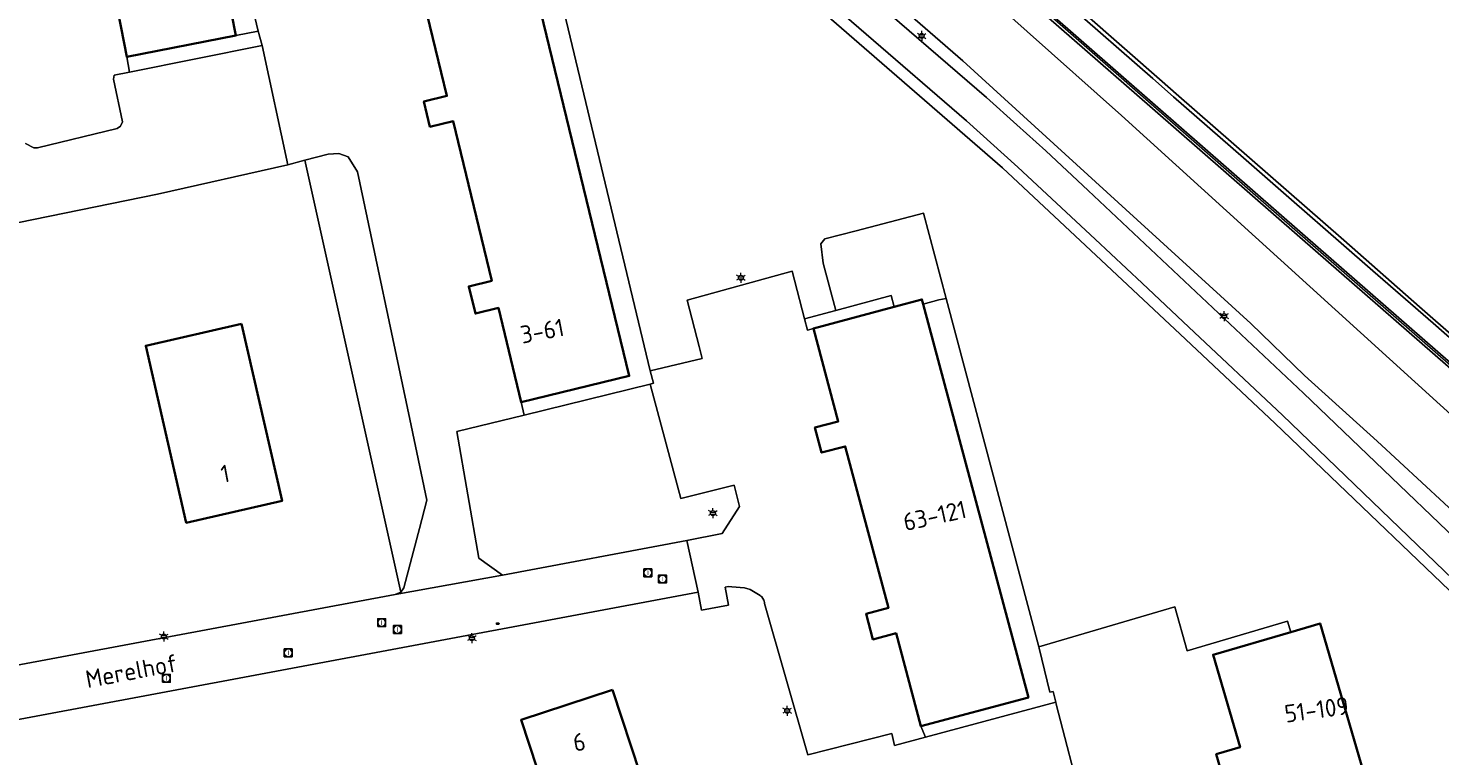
# Model space of a CAD drawing. Header units: metres. Extents: x 140853 to 145288, y 474558 to 480269.
# Tile 17 of 256: x 141770 to 141914, y 475918 to 475992. Entities that reach past the tile are written whole.
import ezdxf
from ezdxf.enums import TextEntityAlignment as Align

# ---------------------------------------------------------------- set-up
doc = ezdxf.new("R2010")
doc.units = ezdxf.units.M
doc.header["$MEASUREMENT"] = 0
for name, color, linetype, lineweight in [('B-WE-GR-GRAS_KRUIDENRIJK-G', 80, 'Continuous', 18), ('B-WE-GR-GROENVOORZIENING-G', 80, 'Continuous', 18), ('B-WE-GR-STRUIK-G', 90, 'Continuous', 13), ('B-WE-IE-TERREINAFSCHEIDING_KUNSTMATIG_MUUR-G', 90, 'IE-TERREINAFSCHEIDING-KUNSTMATIG-DICHT', 18), ('B-WE-KL-ET_LS_OV_LICHTMAST-S', 190, 'Continuous', 18), ('B-WE-KL-WATER_BRANDLEIDING_PUT-S', 150, 'Continuous', 18), ('B-WE-KW-KUNSTWERK_GELUIDSWERING_SCHERM-G', 170, 'Continuous', 18), ('B-WE-OG-BEBOUWING-G', 7, 'Continuous', 35), ('B-WE-OG-BEBOUWING_HUISNUMMER-T18', 10, 'Continuous', 18), ('B-WE-OG-BEBOUWING_STRAATNAAM-T18', 10, 'Continuous', 18), ('B-WE-OG-TERREIN_ERF-G', 7, 'Continuous', 18), ('B-WE-RI-GWA_RIOOLPUT-S', 30, 'Continuous', 18), ('B-WE-VH-VERHARDING_GESLOTEN-G', 7, 'Continuous', 18), ('B-WE-VH-VERHARDING_OPEN-G', 252, 'Continuous', 18)]:
    doc.layers.add(name, color=color, linetype=linetype, lineweight=lineweight)
doc.styles.add('NLCS-ISO', font='txt')
doc.linetypes.add('IE-TERREINAFSCHEIDING-KUNSTMATIG-DICHT', pattern='A,8,-1,[82,NLCS.shx,S=0.75,R=90,X=0,Y=0],-1', length=10)

# ---------------------------------------------------------------- blocks, each defined once
blk = doc.blocks.new('B-SIE-WEG_LICHTMAST-SO')
at = {"ltscale": 0.1}
for p, q in [((-1.1, 0.63), (-2.19, 1.27)), ((0, 1.27), (0, 2.53)), ((1.1, 0.63), (2.19, 1.27)), ((-1.1, -0.63), (-2.19, -1.27)), ((0, -1.27), (0, -2.53)), ((1.1, -0.63), (2.19, -1.27))]:
    blk.add_line(p, q, dxfattribs=at)
at = {"flags": 128}
for points in [[(-1.16, 0.5), (1.16, 0.5)], [(-1.16, -0.5), (1.16, -0.5)]]:
    blk.add_lwpolyline(points, dxfattribs=at)
at = {"ltscale": 0.1}
blk.add_circle((0, 0), 1.27, dxfattribs=at)
at = {"style": 'NLCS-ISO'}
blk.add_attdef('TYPE', text='', height=1.8, dxfattribs=at).set_placement((0, 2.53), align=Align.BOTTOM_CENTER)
blk = doc.blocks.new('SRI-PUT_INSPECTIE-SO')
at = {"lineweight": -3, "flags": 128}
blk.add_lwpolyline([(-2, -2), (2, -2), (2, 2), (-2, 2)], close=True, dxfattribs=at)
at = {"lineweight": -3, "ltscale": 1.5}
blk.add_circle((0, 0), 2, dxfattribs=at)
at = {"ltscale": 0.1, "style": 'NLCS-ISO'}
blk.add_text('I', height=2.5, dxfattribs=at).set_placement((0, -0.01), align=Align.MIDDLE_CENTER)
blk = doc.blocks.new('SIE-WEG_STRAATPOT_BRANDKRAAN-SO')
blk.add_ellipse((0, 0), major_axis=(-0.729, 0), ratio=0.685994)
at = {"style": 'NLCS-ISO'}
blk.add_text('BR', height=0.4, dxfattribs=at).set_placement((-0.3, -0.15))

msp = doc.modelspace()

# ---------------------------------------------------------------- linework, layer by layer
at = {"layer": 'B-WE-GR-GRAS_KRUIDENRIJK-G', "ltscale": 0.2, "flags": 128}
for points in [[(141754.652, 476094.277), (141821.886, 476035.484), (141825.229, 476032.56), (141848.435, 476012.273), (141862.38, 476000), (141881.609, 475982.821), (141933.315, 475935.881), (141946.702, 475924.406), (141969.075, 475904.317)], [(141964.014, 475914.247), (141947.949, 475928.337), (141944.99, 475930.932), (141930.169, 475943.868), (141914.904, 475957.237), (141899.786, 475970.415), (141884.757, 475983.542), (141869.917, 475996.52), (141854.941, 476009.752), (141839.78, 476022.847), (141820.733, 476039.457), (141805.719, 476052.612), (141791.294, 476065.226), (141776.174, 476078.387), (141761.063, 476091.454)], [(141962.516, 475898.216), (141928.179, 475930.65), (141907.673, 475949.621), (141900.282, 475956.313), (141894.79, 475961.595), (141865.432, 475988.4), (141852.096, 476000), (141751.827, 476087.24)], [(141767.564, 476070.611), (141820.468, 476024.6), (141825.068, 476020.73), (141837.28, 476011.019), (141850.104, 476000), (141867.827, 475984.667), (141870.948, 475981.87), (141873.888, 475979.213), (141878.197, 475975.158), (141900.163, 475954.492), (141923.788, 475931.882), (141958.052, 475898.674)], [(141951.279, 475899.525), (141920.733, 475928.929), (141897.257, 475951.43), (141887.605, 475960.514), (141882.772, 475965.048), (141877.933, 475969.576), (141869.478, 475977.467), (141843.587, 476000), (141835.981, 476006.594), (141824.166, 476015.959), (141817.325, 476021.602), (141817.325, 476021.602), (141764.418, 476067.63)], [(141823.793, 475997.505), (141833.536, 475956.78), (141838.83, 475958.054), (141838.526, 475959.252), (141837.324, 475963.99), (141848.017, 475966.937), (141849.289, 475962.087), (141852.475, 475962.947), (141851.19, 475967.75), (141850.939, 475969.733), (141851.366, 475970.246), (141854.539, 475971.073), (141861.404, 475972.862), (141863.718, 475964.166), (141873.171, 475928.649), (141887.033, 475932.708), (141888.306, 475928.243), (141898.545, 475931.252), (141898.877, 475930.148), (141901.852, 475931.018), (141913.674, 475890.607)]]:
    msp.add_lwpolyline(points, dxfattribs=at)
at = {"layer": 'B-WE-GR-GROENVOORZIENING-G', "ltscale": 0.2, "flags": 128}
for points in [[(141761.358, 476091.794), (141776.469, 476078.727), (141791.589, 476065.566), (141806.014, 476052.952), (141821.028, 476039.797), (141840.075, 476023.187), (141855.236, 476010.092), (141870.212, 475996.86), (141885.052, 475983.882), (141900.081, 475970.755), (141915.199, 475957.577)], [(141917.022, 475958.454), (141913.373, 475961.645), (141907.234, 475966.992), (141903.996, 475969.8), (141898.931, 475974.207), (141894.06, 475978.488), (141886.895, 475984.734), (141884.794, 475986.607), (141875.986, 475994.28), (141865.036, 476003.83), (141855.689, 476012.028), (141844.234, 476022.02), (141834.897, 476030.148), (141825.716, 476038.161), (141817.593, 476045.248), (141811.341, 476050.716), (141809.353, 476052.487), (141806.059, 476055.344), (141797.093, 476063.201), (141785.863, 476072.987), (141779.064, 476078.9), (141766.655, 476089.656)]]:
    msp.add_lwpolyline(points, dxfattribs=at)
at = {"layer": 'B-WE-GR-STRUIK-G', "ltscale": 0.2, "flags": 128}
msp.add_lwpolyline([(141767.512, 475971.558), (141783.306, 475974.799), (141796.595, 475977.792), (141793.973, 475989.952), (141780.435, 475987.234), (141778.885, 475986.923), (141778.806, 475986.527), (141779.738, 475982.183), (141779.545, 475981.723), (141779.193, 475981.501), (141771.078, 475979.507), (141770.696, 475979.518), (141769.842, 475979.968)], dxfattribs=at)
for points in [[(141809.024, 475951.847), (141803.715, 475977.06), (141802.736, 475978.612), (141801.783, 475978.932), (141800.696, 475978.862), (141798.343, 475978.248), (141808.103, 475934.219), (141808.432, 475934.643), (141809.871, 475940.18), (141810.006, 475940.703), (141810.76, 475943.602), (141809.024, 475951.847)], [(141861.404, 475972.862), (141854.539, 475971.073), (141851.366, 475970.246), (141850.939, 475969.733), (141851.19, 475967.75), (141852.475, 475962.947), (141858.133, 475964.475), (141858.439, 475963.31), (141861.249, 475964.062), (141861.376, 475963.588), (141862.99, 475964.02), (141863.718, 475964.166), (141861.404, 475972.862)], [(141837.268, 475939.496), (141840.877, 475940.18), (141842.666, 475942.94), (141842.112, 475945.124), (141836.659, 475943.766), (141833.558, 475955.416), (141820.703, 475952.267), (141813.818, 475950.581), (141816.074, 475937.677), (141818.483, 475935.935), (141818.492, 475935.937), (141837.268, 475939.496)]]:
    msp.add_lwpolyline(points, close=True, dxfattribs=at)
at = {"layer": 'B-WE-IE-TERREINAFSCHEIDING_KUNSTMATIG_MUUR-G', "ltscale": 0.2, "flags": 128}
msp.add_lwpolyline([(141948.258, 475928.665), (141945.285, 475931.272), (141930.464, 475944.208), (141915.199, 475957.577), (141900.081, 475970.755), (141885.052, 475983.882), (141870.212, 475996.86), (141855.236, 476010.092), (141840.075, 476023.187), (141821.028, 476039.797), (141806.014, 476052.952), (141791.589, 476065.566), (141776.469, 476078.727), (141761.358, 476091.794), (141746.278, 476104.885), (141745.5, 476105.563), (141737.853, 476112.021), (141726.39, 476121.757), (141722.644, 476124.939), (141707.375, 476137.919), (141692.034, 476150.775), (141678.138, 476162.183), (141677.831, 476161.853), (141691.739, 476150.435), (141707.08, 476137.579), (141722.349, 476124.599), (141726.095, 476121.417), (141737.558, 476111.681), (141745.205, 476105.223), (141745.983, 476104.545), (141761.063, 476091.454), (141776.174, 476078.387), (141791.294, 476065.226), (141805.719, 476052.612), (141820.733, 476039.457), (141839.78, 476022.847), (141854.941, 476009.752), (141869.917, 475996.52), (141884.757, 475983.542), (141899.786, 475970.415), (141914.904, 475957.237), (141930.169, 475943.868), (141944.99, 475930.932), (141947.949, 475928.337), (141948.258, 475928.665)], close=True, dxfattribs=at)
at = {"layer": 'B-WE-KW-KUNSTWERK_GELUIDSWERING_SCHERM-G', "ltscale": 0.2, "flags": 128}
msp.add_lwpolyline([(141627.678, 476202.963), (141649.177, 476185.421), (141668.666, 476169.632), (141688.002, 476153.815), (141707.195, 476137.802), (141726.153, 476121.672), (141745.217, 476105.463), (141765.13, 476088.288), (141783.972, 476071.891), (141802.255, 476055.948), (141821.14, 476039.436), (141839.937, 476023.107), (141858.76, 476006.681), (141877.544, 475990.223), (141896.362, 475973.732), (141915.19, 475957.323), (141934.035, 475940.859), (141949.103, 475927.64), (141964.144, 475914.454), (141982.915, 475897.994), (141986.679, 475894.668), (141993.646, 475887.515), (142006.734, 475872.381)], dxfattribs=at)
at = {"layer": 'B-WE-OG-BEBOUWING-G', "ltscale": 0.2, "flags": 128}
for points in [[(141783.292, 476031.788), (141774.214, 476030.007), (141772.198, 476029.611), (141774.087, 476019.981), (141772.638, 476019.697), (141772.703, 476019.37), (141771.591, 476019.151), (141772.011, 476017.009), (141773.19, 476017.241), (141773.248, 476016.947), (141774.68, 476017.228), (141777.924, 476000.695), (141776.555, 476000.427), (141776.597, 476000.209), (141775.53, 476000), (141775.353, 475999.965), (141775.786, 475997.72), (141776.913, 475997.941), (141776.98, 475997.6), (141778.403, 475997.879), (141780.185, 475988.796), (141791.299, 475990.976), (141789.529, 476000), (141783.292, 476031.788)], [(141817.925, 475996.153), (141812.249, 475994.777), (141810.503, 475994.354), (141812.815, 475984.817), (141810.466, 475984.247), (141811.09, 475981.674), (141813.447, 475982.246), (141817.395, 475965.964), (141815.05, 475965.396), (141815.722, 475962.623), (141818.073, 475963.193), (141820.399, 475953.599), (141831.403, 475956.267), (141821.521, 475997.026), (141821.171, 475996.941), (141821.093, 475996.922), (141817.925, 475996.153)], [(141861.376, 475963.588), (141861.249, 475964.062), (141858.439, 475963.31), (141850.195, 475961.104), (141852.731, 475951.629), (141850.347, 475950.991), (141851.03, 475948.44), (141853.432, 475949.083), (141857.841, 475932.61), (141855.554, 475931.998), (141856.251, 475929.394), (141858.625, 475930.03), (141861.161, 475920.553), (141872.109, 475923.483), (141861.376, 475963.588)], [(141791.884, 475961.563), (141782.111, 475959.333), (141786.229, 475941.288), (141796.002, 475943.518), (141791.884, 475961.563)], [(141898.877, 475930.148), (141890.942, 475927.826), (141893.702, 475918.391), (141891.262, 475917.677), (141892.069, 475914.919), (141894.593, 475915.658), (141899.275, 475899.656), (141896.771, 475898.923), (141897.559, 475896.231), (141900.044, 475896.958), (141902.83, 475887.435), (141910.358, 475889.637), (141913.674, 475890.607), (141901.852, 475931.018), (141898.877, 475930.148)], [(141829.696, 475924.26), (141820.376, 475921.179), (141826.04, 475904.041), (141835.36, 475907.121), (141829.696, 475924.26)]]:
    msp.add_lwpolyline(points, close=True, dxfattribs=at)
at = {"layer": 'B-WE-OG-TERREIN_ERF-G', "ltscale": 0.2, "flags": 128}
for points in [[(141790.137, 476007.527), (141786.157, 476032.332), (141783.292, 476031.788), (141789.529, 476000), (141791.299, 475990.976), (141793.57, 475991.421), (141792.462, 475996.175), (141792.323, 475996.847), (141791.669, 476000), (141790.137, 476007.527)], [(141823.793, 475997.505), (141822.663, 475997.241), (141821.521, 475997.026), (141831.403, 475956.267), (141820.399, 475953.599), (141820.703, 475952.267), (141833.558, 475955.416), (141833.884, 475955.522), (141833.536, 475956.78), (141823.793, 475997.505)], [(141793.973, 475989.952), (141793.57, 475991.421), (141791.299, 475990.976), (141780.185, 475988.796), (141780.435, 475987.234), (141793.973, 475989.952)], [(141858.439, 475963.31), (141858.133, 475964.475), (141852.475, 475962.947), (141849.289, 475962.087), (141849.602, 475960.934), (141850.195, 475961.104), (141858.439, 475963.31)], [(141863.718, 475964.166), (141862.99, 475964.02), (141861.376, 475963.588), (141872.109, 475923.483), (141861.161, 475920.553), (141861.627, 475919.435), (141874.909, 475922.989), (141874.626, 475924.092), (141874.3, 475924.013), (141873.208, 475928.511), (141873.171, 475928.649), (141863.718, 475964.166)], [(141791.884, 475961.563), (141796.002, 475943.518), (141786.229, 475941.288), (141782.111, 475959.333), (141791.884, 475961.563)], [(141829.696, 475924.26), (141835.36, 475907.121), (141826.04, 475904.041), (141820.376, 475921.179), (141829.696, 475924.26)]]:
    msp.add_lwpolyline(points, close=True, dxfattribs=at)
for points in [[(141740.103, 475921.354), (141781.009, 475929.018), (141807.535, 475933.989), (141808.103, 475934.219), (141798.343, 475978.248), (141796.595, 475977.792), (141783.306, 475974.799), (141767.512, 475971.558)], [(141877.614, 475912.448), (141874.962, 475922.783), (141874.909, 475922.989), (141861.627, 475919.435), (141858.476, 475918.592), (141858.171, 475919.798), (141849.627, 475917.641), (141845.208, 475933.044), (141845.196, 475933.137), (141845.152, 475933.318), (141845.12, 475933.406), (141845.035, 475933.573), (141844.926, 475933.724), (141844.836, 475933.82), (141844.764, 475933.881), (141844.605, 475933.988), (141843.737, 475934.49), (141843.161, 475934.671), (141841.881, 475934.752), (141841.5, 475934.776), (141841.198, 475934.719), (141841.539, 475932.901), (141838.787, 475932.386), (141838.446, 475934.204), (141782.016, 475923.642), (141740.926, 475915.951)]]:
    msp.add_lwpolyline(points, dxfattribs=at)
at = {"layer": 'B-WE-VH-VERHARDING_GESLOTEN-G', "ltscale": 0.2, "flags": 128}
for points in [[(141751.827, 476087.24), (141852.096, 476000), (141865.432, 475988.4), (141894.79, 475961.595), (141900.282, 475956.313), (141907.673, 475949.621), (141928.179, 475930.65), (141933.315, 475935.881), (141881.609, 475982.821), (141881.609, 475982.821), (141862.38, 476000), (141848.435, 476012.273), (141825.229, 476032.56), (141821.886, 476035.484), (141754.652, 476094.277)], [(141766.655, 476089.656), (141779.064, 476078.9), (141785.863, 476072.987), (141797.093, 476063.201), (141806.059, 476055.344), (141809.353, 476052.487), (141811.341, 476050.716), (141817.593, 476045.248), (141825.716, 476038.161), (141834.897, 476030.148), (141844.234, 476022.02), (141855.689, 476012.028), (141865.036, 476003.83), (141875.986, 475994.28), (141884.794, 475986.607), (141886.895, 475984.734), (141894.06, 475978.488), (141898.931, 475974.207), (141903.996, 475969.8), (141907.234, 475966.992), (141913.373, 475961.645), (141917.022, 475958.454)], [(141769.29, 476087.95), (141779.26, 476079.26), (141788.81, 476070.95), (141794.16, 476066.26), (141799.52, 476061.59), (141801.82, 476059.62), (141807.42, 476054.73), (141810.25, 476052.25), (141811.69, 476050.96), (141821.84, 476042.08), (141833.829, 476031.591), (141840.36, 476025.87), (141847.46, 476019.7), (141853.52, 476014.43), (141858.4, 476010.15), (141863.789, 476005.4), (141868.89, 476001.02), (141873.08, 475997.34), (141877.79, 475993.27), (141885.76, 475986.27), (141887.17, 475985.02), (141904.29, 475970.09), (141912.01, 475963.32), (141919.28, 475956.965)], [(141919.28, 475956.965), (141912.01, 475963.32), (141904.29, 475970.09), (141887.17, 475985.02), (141885.76, 475986.27), (141877.79, 475993.27), (141873.08, 475997.34), (141868.89, 476001.02), (141863.789, 476005.4), (141858.4, 476010.15), (141853.52, 476014.43), (141847.46, 476019.7), (141840.36, 476025.87), (141833.829, 476031.591), (141821.84, 476042.08), (141811.69, 476050.96), (141810.25, 476052.25), (141807.42, 476054.73), (141801.82, 476059.62), (141799.52, 476061.59), (141794.16, 476066.26), (141788.81, 476070.95), (141779.26, 476079.26), (141769.29, 476087.95)]]:
    msp.add_lwpolyline(points, dxfattribs=at)
at = {"layer": 'B-WE-VH-VERHARDING_OPEN-G', "ltscale": 0.2, "flags": 128}
for points in [[(141958.052, 475898.674), (141923.788, 475931.882), (141900.163, 475954.492), (141878.197, 475975.158), (141873.888, 475979.213), (141870.948, 475981.87), (141867.827, 475984.667), (141850.104, 476000), (141837.28, 476011.019), (141825.068, 476020.73), (141820.468, 476024.6), (141767.564, 476070.611)], [(141764.418, 476067.63), (141817.325, 476021.602), (141824.166, 476015.959), (141835.981, 476006.594), (141843.587, 476000), (141869.478, 475977.467), (141877.933, 475969.576), (141882.772, 475965.048), (141887.605, 475960.514), (141897.257, 475951.43), (141920.733, 475928.929), (141951.279, 475899.525)], [(141765.651, 476068.163), (141818.383, 476022.246), (141823.002, 476018.379), (141834.755, 476009.109), (141845.33, 476000), (141865.817, 475982.262), (141871.03, 475977.562), (141878.91, 475970.215), (141883.7, 475965.735), (141888.485, 475961.251), (141898.041, 475952.266), (141947.48, 475904.632)], [(141947.48, 475904.632), (141898.041, 475952.266), (141888.485, 475961.251), (141883.7, 475965.735), (141878.91, 475970.215), (141871.03, 475977.562), (141865.817, 475982.262), (141845.33, 476000), (141834.755, 476009.109), (141823.002, 476018.379), (141818.383, 476022.246), (141765.651, 476068.163)], [(141769.842, 475979.968), (141770.696, 475979.518), (141771.078, 475979.507), (141779.193, 475981.501), (141779.545, 475981.723), (141779.738, 475982.183), (141778.806, 475986.527), (141778.885, 475986.923), (141780.435, 475987.234), (141780.185, 475988.796), (141778.403, 475997.879)], [(141792.462, 475996.175), (141793.57, 475991.421), (141793.973, 475989.952), (141796.595, 475977.792), (141798.343, 475978.248), (141800.696, 475978.862), (141801.783, 475978.932), (141802.736, 475978.612), (141803.715, 475977.06), (141809.024, 475951.847), (141810.76, 475943.602), (141810.006, 475940.703), (141809.871, 475940.18), (141808.432, 475934.643), (141808.103, 475934.219), (141807.535, 475933.989), (141818.483, 475935.935), (141816.074, 475937.677), (141813.818, 475950.581), (141820.703, 475952.267), (141820.399, 475953.599), (141818.073, 475963.193), (141815.722, 475962.623), (141815.05, 475965.396), (141817.395, 475965.964), (141813.447, 475982.246), (141811.09, 475981.674), (141810.466, 475984.247), (141812.815, 475984.817), (141810.503, 475994.354)], [(141892.069, 475914.919), (141891.262, 475917.677), (141893.702, 475918.391), (141890.942, 475927.826), (141898.877, 475930.148), (141898.545, 475931.252), (141888.306, 475928.243), (141887.033, 475932.708), (141873.171, 475928.649), (141873.208, 475928.511), (141874.3, 475924.013), (141874.626, 475924.092), (141874.909, 475922.989), (141874.962, 475922.783), (141877.614, 475912.448)]]:
    msp.add_lwpolyline(points, dxfattribs=at)
msp.add_lwpolyline([(141850.195, 475961.104), (141849.602, 475960.934), (141849.289, 475962.087), (141848.017, 475966.937), (141837.324, 475963.99), (141838.526, 475959.252), (141838.83, 475958.054), (141833.536, 475956.78), (141833.884, 475955.522), (141833.558, 475955.416), (141836.659, 475943.766), (141842.112, 475945.124), (141842.666, 475942.94), (141840.877, 475940.18), (141837.268, 475939.496), (141838.446, 475934.204), (141838.787, 475932.386), (141841.539, 475932.901), (141841.198, 475934.719), (141841.5, 475934.776), (141841.881, 475934.752), (141843.161, 475934.671), (141843.737, 475934.49), (141844.605, 475933.988), (141844.764, 475933.881), (141844.836, 475933.82), (141844.926, 475933.724), (141845.035, 475933.573), (141845.12, 475933.406), (141845.152, 475933.318), (141845.196, 475933.137), (141845.208, 475933.044), (141849.627, 475917.641), (141858.171, 475919.798), (141858.476, 475918.592), (141861.627, 475919.435), (141861.161, 475920.553), (141858.625, 475930.03), (141856.251, 475929.394), (141855.554, 475931.998), (141857.841, 475932.61), (141853.432, 475949.083), (141851.03, 475948.44), (141850.347, 475950.991), (141852.731, 475951.629), (141850.195, 475961.104)], close=True, dxfattribs=at)
msp.add_lwpolyline([(141838.446, 475934.204), (141837.268, 475939.496), (141818.492, 475935.937), (141818.483, 475935.935), (141807.535, 475933.989), (141781.009, 475929.018), (141740.103, 475921.354), (141740.103, 475921.354, -0.408814), (141733.547, 475925.073), (141733.547, 475925.073), (141735.069, 475916.979), (141736.55, 475910.48), (141736.55, 475910.48, -0.3743512), (141740.926, 475915.951), (141740.926, 475915.951), (141782.016, 475923.642), (141838.446, 475934.204)], format="xyb", close=True, dxfattribs=at)

# ---------------------------------------------------------------- block references
at = {"layer": 'B-WE-KL-ET_LS_OV_LICHTMAST-S', "xscale": 0.2, "yscale": 0.2, "zscale": 0.2}
for p in [(141861.231, 475990.931), (141842.796, 475966.276), (141892.075, 475962.368), (141839.938, 475942.279), (141783.955, 475929.688), (141815.37, 475929.528), (141847.515, 475922.123)]:
    msp.add_blockref('B-SIE-WEG_LICHTMAST-SO', p, dxfattribs=at)
at = {"layer": 'B-WE-KL-WATER_BRANDLEIDING_PUT-S', "xscale": 0.2, "yscale": 0.2, "zscale": 0.2}
msp.add_blockref('SIE-WEG_STRAATPOT_BRANDKRAAN-SO', (141818, 475931), dxfattribs=at)
at = {"layer": 'B-WE-RI-GWA_RIOOLPUT-S', "xscale": 0.2, "yscale": 0.2, "zscale": 0.2}
for p in [(141833.31, 475936.19), (141834.8, 475935.56), (141806.16, 475931.11), (141807.77, 475930.4), (141796.633, 475928.023), (141784.198, 475925.43)]:
    msp.add_blockref('SRI-PUT_INSPECTIE-SO', p, dxfattribs=at)

# ---------------------------------------------------------------- texts
at = {"layer": 'B-WE-OG-BEBOUWING_HUISNUMMER-T18', "style": 'NLCS-ISO'}
for s, rotation, p in [('3-61', 10.7, (141822.54, 475960.842)), ('1', 10.6, (141790.206, 475946.298)), ('63-121', 12.5, (141862.56, 475942.005)), ('51-109', 7.8, (141901.507, 475922.228)), ('6', 10.6, (141826.308, 475918.928))]:
    msp.add_text(s, height=1.8, rotation=rotation, dxfattribs=at).set_placement(p, align=Align.MIDDLE_CENTER)
at = {"layer": 'B-WE-OG-BEBOUWING_STRAATNAAM-T18', "style": 'NLCS-ISO'}
msp.add_text('Merelhof', height=1.8, rotation=10.6, dxfattribs=at).set_placement((141780.656, 475926.168), align=Align.MIDDLE_CENTER)

doc.saveas('drawing.dxf')
